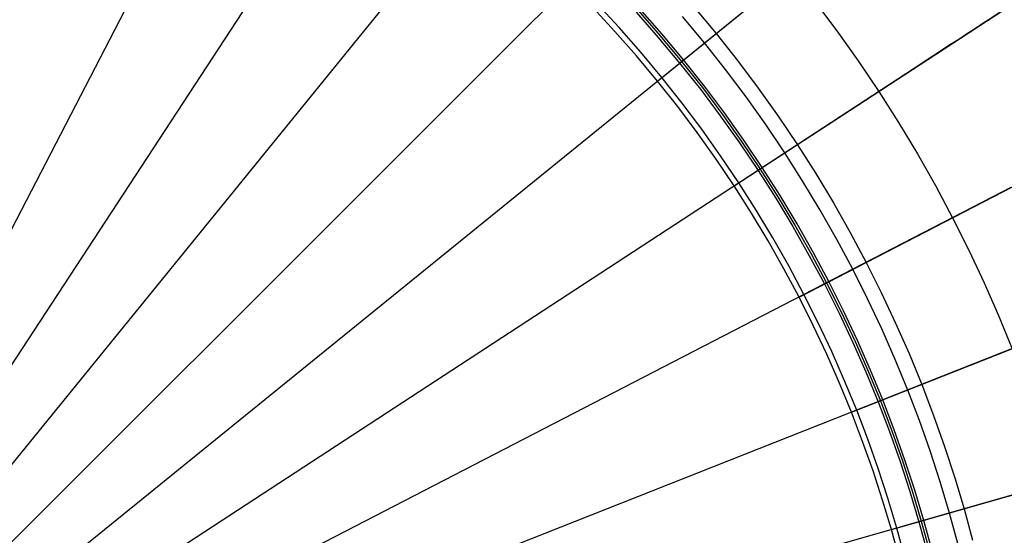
# Model space of a CAD drawing. Header units: millimetres. Extents: x -14 to 488, y -50 to 50.
# Tile 155 of 256: x 304 to 324, y 7 to 17. Entities that reach past the tile are written whole.
import ezdxf

# ---------------------------------------------------------------- set-up
doc = ezdxf.new("R2010")
doc.units = ezdxf.units.MM
doc.header["$MEASUREMENT"] = 0
doc.layers.add('Default', color=7, linetype='Continuous')

msp = doc.modelspace()

# ---------------------------------------------------------------- linework, layer by layer
at = {"layer": 'Default'}
for points in [[(319.998, 17.098), (320.431, 16.52), (320.848, 15.933), (321.249, 15.336), (321.634, 14.731), (322.002, 14.119), (322.353, 13.499), (322.687, 12.872), (323.003, 12.24), (323.303, 11.603), (323.585, 10.962), (323.85, 10.316)], [(319.998, 17.098), (320.431, 16.52), (320.848, 15.933), (321.249, 15.336), (321.634, 14.731), (322.002, 14.119), (322.353, 13.499), (322.687, 12.872), (323.003, 12.24), (323.303, 11.603), (323.585, 10.962), (323.85, 10.316)], [(321.654, 6.209), (321.497, 6.785), (321.325, 7.359), (321.137, 7.933), (320.935, 8.506), (320.717, 9.076), (320.484, 9.644), (320.236, 10.208), (319.973, 10.769), (319.694, 11.325), (319.4, 11.876), (319.091, 12.421), (318.768, 12.96), (318.429, 13.493), (318.077, 14.017), (317.71, 14.534), (317.329, 15.042), (316.934, 15.541), (316.526, 16.031), (316.105, 16.51), (315.672, 16.978)], [(316.556, 16.916), (316.987, 16.425), (317.405, 15.923), (317.809, 15.412), (318.199, 14.891), (318.575, 14.362), (318.937, 13.824), (319.283, 13.279), (319.615, 12.727), (319.931, 12.168), (320.232, 11.603), (320.518, 11.034), (320.788, 10.459), (321.042, 9.881), (321.281, 9.299), (321.504, 8.715), (321.711, 8.128), (321.903, 7.54), (322.079, 6.951), (322.24, 6.362)], [(322.288, 6.374), (322.126, 6.965), (321.95, 7.555), (321.758, 8.144), (321.55, 8.732), (321.326, 9.317), (321.087, 9.9), (320.832, 10.479), (320.562, 11.055), (320.276, 11.626), (319.974, 12.191), (319.657, 12.751), (319.325, 13.305), (318.978, 13.851), (318.615, 14.39), (318.239, 14.92), (317.848, 15.442), (317.443, 15.954), (317.024, 16.457), (316.592, 16.948)], [(317.646, 16.989), (318.078, 16.47), (318.496, 15.941), (318.9, 15.403), (319.289, 14.855), (319.663, 14.299), (320.021, 13.735), (320.364, 13.164), (320.692, 12.586), (321.003, 12.002), (321.298, 11.412), (321.578, 10.818), (321.841, 10.22), (322.088, 9.619), (322.318, 9.014), (322.533, 8.408), (322.731, 7.799), (322.914, 7.19), (323.08, 6.58)], [(316.519, 16.883), (316.949, 16.393), (317.366, 15.892), (317.77, 15.382), (318.159, 14.862), (318.535, 14.334), (318.895, 13.797), (319.241, 13.253), (319.572, 12.702), (319.888, 12.144), (320.189, 11.581), (320.474, 11.012), (320.743, 10.439), (320.997, 9.862), (321.235, 9.281), (321.458, 8.698), (321.665, 8.113), (321.856, 7.526), (322.032, 6.938), (322.193, 6.35)]]:
    msp.add_lwpolyline(points, dxfattribs=at)
at = {"layer": 'Default', "extrusion": (-0.630298, 0.776353, 0)}
for points in [[(-257.322, 111.312), (-257.319, 111.327), (-257.316, 111.342), (-257.312, 111.358), (-257.308, 111.373), (-257.303, 111.389), (-257.298, 111.404), (-257.293, 111.419), (-257.287, 111.435), (-257.281, 111.45), (-257.274, 111.466), (-257.267, 111.481), (-257.26, 111.496), (-257.252, 111.511), (-257.244, 111.526), (-257.235, 111.541), (-257.226, 111.556), (-257.216, 111.571), (-257.206, 111.585), (-257.196, 111.599), (-257.185, 111.613), (-257.174, 111.627), (-257.163, 111.641), (-257.151, 111.654), (-257.139, 111.667), (-257.126, 111.68), (-257.113, 111.692), (-257.1, 111.704), (-257.086, 111.716), (-257.072, 111.728), (-257.058, 111.739), (-257.043, 111.75), (-257.028, 111.76), (-257.013, 111.77), (-256.998, 111.78), (-256.982, 111.789), (-256.966, 111.798), (-256.95, 111.806), (-256.934, 111.814), (-256.918, 111.821), (-256.901, 111.829), (-256.885, 111.835), (-256.868, 111.841), (-256.851, 111.847), (-256.834, 111.852), (-256.817, 111.857), (-256.8, 111.861), (-256.783, 111.865), (-256.766, 111.869), (-256.749, 111.872), (-256.732, 111.875), (-256.715, 111.877), (-256.698, 111.878), (-256.681, 111.88), (-256.664, 111.881), (-256.647, 111.881), (-256.631, 111.881), (-256.614, 111.881), (-256.598, 111.88), (-256.582, 111.879), (-256.566, 111.878), (-256.55, 111.876), (-256.534, 111.874), (-256.519, 111.872), (-256.503, 111.869)], [(-255.848, 111.032), (-255.846, 111.047), (-255.843, 111.063), (-255.841, 111.079), (-255.84, 111.094), (-255.838, 111.11), (-255.837, 111.127), (-255.836, 111.143), (-255.836, 111.159), (-255.836, 111.176), (-255.837, 111.193), (-255.838, 111.209), (-255.839, 111.226), (-255.841, 111.243), (-255.843, 111.26), (-255.846, 111.277), (-255.849, 111.294), (-255.852, 111.311), (-255.856, 111.328), (-255.86, 111.345), (-255.865, 111.362), (-255.871, 111.379), (-255.876, 111.396), (-255.882, 111.413), (-255.889, 111.43), (-255.896, 111.446), (-255.904, 111.462), (-255.912, 111.479), (-255.92, 111.495), (-255.929, 111.51), (-255.938, 111.526), (-255.947, 111.541), (-255.957, 111.556), (-255.968, 111.571), (-255.979, 111.586), (-255.99, 111.6), (-256.001, 111.614), (-256.013, 111.628), (-256.025, 111.641), (-256.038, 111.654), (-256.05, 111.667), (-256.063, 111.679), (-256.077, 111.691), (-256.09, 111.702), (-256.104, 111.713), (-256.118, 111.724), (-256.132, 111.734), (-256.147, 111.744), (-256.161, 111.754), (-256.176, 111.763), (-256.191, 111.772), (-256.206, 111.78), (-256.221, 111.788), (-256.236, 111.795), (-256.252, 111.802), (-256.267, 111.809), (-256.282, 111.815), (-256.298, 111.821), (-256.313, 111.826), (-256.329, 111.831), (-256.344, 111.836), (-256.359, 111.84), (-256.375, 111.844), (-256.39, 111.847), (-256.405, 111.85)]]:
    msp.add_lwpolyline(points, dxfattribs=at)
at = {"layer": 'Default', "extrusion": (0.04396, -0.08502, 0.995409)}
msp.add_lwpolyline([(291.521, -121.075), (291.521, -119.414)], dxfattribs=at)
at = {"layer": 'Default', "extrusion": (-0.54721, 0.836996, 0)}
for points in [[(-275.381, 111.312), (-275.378, 111.327), (-275.374, 111.342), (-275.371, 111.358), (-275.366, 111.373), (-275.362, 111.389), (-275.357, 111.404), (-275.351, 111.419), (-275.346, 111.435), (-275.339, 111.45), (-275.333, 111.466), (-275.326, 111.481), (-275.318, 111.496), (-275.311, 111.511), (-275.302, 111.526), (-275.294, 111.541), (-275.285, 111.556), (-275.275, 111.571), (-275.265, 111.585), (-275.255, 111.599), (-275.244, 111.613), (-275.233, 111.627), (-275.221, 111.641), (-275.21, 111.654), (-275.197, 111.667), (-275.185, 111.68), (-275.172, 111.692), (-275.158, 111.704), (-275.145, 111.716), (-275.131, 111.728), (-275.116, 111.739), (-275.102, 111.75), (-275.087, 111.76), (-275.072, 111.77), (-275.057, 111.78), (-275.041, 111.789), (-275.025, 111.798), (-275.009, 111.806), (-274.993, 111.814), (-274.977, 111.821), (-274.96, 111.829), (-274.943, 111.835), (-274.927, 111.841), (-274.91, 111.847), (-274.893, 111.852), (-274.876, 111.857), (-274.859, 111.861), (-274.842, 111.865), (-274.825, 111.869), (-274.808, 111.872), (-274.791, 111.875), (-274.774, 111.877), (-274.757, 111.878), (-274.74, 111.88), (-274.723, 111.881), (-274.706, 111.881), (-274.69, 111.881), (-274.673, 111.881), (-274.657, 111.88), (-274.641, 111.879), (-274.625, 111.878), (-274.609, 111.876), (-274.593, 111.874), (-274.578, 111.872), (-274.562, 111.869)], [(-273.907, 111.032), (-273.905, 111.047), (-273.902, 111.063), (-273.9, 111.079), (-273.898, 111.094), (-273.897, 111.11), (-273.896, 111.127), (-273.895, 111.143), (-273.895, 111.159), (-273.895, 111.176), (-273.896, 111.193), (-273.897, 111.209), (-273.898, 111.226), (-273.9, 111.243), (-273.902, 111.26), (-273.904, 111.277), (-273.907, 111.294), (-273.911, 111.311), (-273.915, 111.328), (-273.919, 111.345), (-273.924, 111.362), (-273.929, 111.379), (-273.935, 111.396), (-273.941, 111.413), (-273.948, 111.43), (-273.955, 111.446), (-273.962, 111.462), (-273.97, 111.479), (-273.979, 111.495), (-273.987, 111.51), (-273.997, 111.526), (-274.006, 111.541), (-274.016, 111.556), (-274.027, 111.571), (-274.037, 111.586), (-274.049, 111.6), (-274.06, 111.614), (-274.072, 111.628), (-274.084, 111.641), (-274.096, 111.654), (-274.109, 111.667), (-274.122, 111.679), (-274.136, 111.691), (-274.149, 111.702), (-274.163, 111.713), (-274.177, 111.724), (-274.191, 111.734), (-274.206, 111.744), (-274.22, 111.754), (-274.235, 111.763), (-274.25, 111.772), (-274.265, 111.78), (-274.28, 111.788), (-274.295, 111.795), (-274.31, 111.802), (-274.326, 111.809), (-274.341, 111.815), (-274.357, 111.821), (-274.372, 111.826), (-274.387, 111.831), (-274.403, 111.836), (-274.418, 111.84), (-274.433, 111.844), (-274.449, 111.847), (-274.464, 111.85)]]:
    msp.add_lwpolyline(points, dxfattribs=at)
at = {"layer": 'Default', "extrusion": (0.052375, -0.080111, 0.995409)}
msp.add_lwpolyline([(271.062, -147.833), (271.062, -146.194)], dxfattribs=at)
at = {"layer": 'Default', "extrusion": (0.060327, -0.074307, 0.995409)}
msp.add_lwpolyline([(249.389, -173.226), (249.389, -171.6)], dxfattribs=at)
at = {"layer": 'Default', "extrusion": (-0.459295, 0.888284, 0)}
for points in [[(-290.654, 111.312), (-290.651, 111.327), (-290.648, 111.342), (-290.644, 111.358), (-290.64, 111.373), (-290.635, 111.389), (-290.63, 111.404), (-290.625, 111.419), (-290.619, 111.435), (-290.613, 111.45), (-290.606, 111.466), (-290.599, 111.481), (-290.592, 111.496), (-290.584, 111.511), (-290.576, 111.526), (-290.567, 111.541), (-290.558, 111.556), (-290.548, 111.571), (-290.538, 111.585), (-290.528, 111.599), (-290.517, 111.613), (-290.506, 111.627), (-290.495, 111.641), (-290.483, 111.654), (-290.471, 111.667), (-290.458, 111.68), (-290.445, 111.692), (-290.432, 111.704), (-290.418, 111.716), (-290.404, 111.728), (-290.39, 111.739), (-290.375, 111.75), (-290.36, 111.76), (-290.345, 111.77), (-290.33, 111.78), (-290.314, 111.789), (-290.298, 111.798), (-290.282, 111.806), (-290.266, 111.814), (-290.25, 111.821), (-290.233, 111.829), (-290.217, 111.835), (-290.2, 111.841), (-290.183, 111.847), (-290.166, 111.852), (-290.149, 111.857), (-290.132, 111.861), (-290.115, 111.865), (-290.098, 111.869), (-290.081, 111.872), (-290.064, 111.875), (-290.047, 111.877), (-290.03, 111.878), (-290.013, 111.88), (-289.996, 111.881), (-289.979, 111.881), (-289.963, 111.881), (-289.946, 111.881), (-289.93, 111.88), (-289.914, 111.879), (-289.898, 111.878), (-289.882, 111.876), (-289.866, 111.874), (-289.851, 111.872), (-289.836, 111.869)], [(-289.181, 111.032), (-289.178, 111.047), (-289.175, 111.063), (-289.173, 111.079), (-289.172, 111.094), (-289.17, 111.11), (-289.169, 111.127), (-289.169, 111.143), (-289.168, 111.159), (-289.168, 111.176), (-289.169, 111.193), (-289.17, 111.209), (-289.171, 111.226), (-289.173, 111.243), (-289.175, 111.26), (-289.178, 111.277), (-289.181, 111.294), (-289.184, 111.311), (-289.188, 111.328), (-289.193, 111.345), (-289.197, 111.362), (-289.203, 111.379), (-289.208, 111.396), (-289.215, 111.413), (-289.221, 111.43), (-289.228, 111.446), (-289.236, 111.462), (-289.244, 111.479), (-289.252, 111.495), (-289.261, 111.51), (-289.27, 111.526), (-289.28, 111.541), (-289.29, 111.556), (-289.3, 111.571), (-289.311, 111.586), (-289.322, 111.6), (-289.333, 111.614), (-289.345, 111.628), (-289.357, 111.641), (-289.37, 111.654), (-289.382, 111.667), (-289.395, 111.679), (-289.409, 111.691), (-289.422, 111.702), (-289.436, 111.713), (-289.45, 111.724), (-289.464, 111.734), (-289.479, 111.744), (-289.493, 111.754), (-289.508, 111.763), (-289.523, 111.772), (-289.538, 111.78), (-289.553, 111.788), (-289.568, 111.795), (-289.584, 111.802), (-289.599, 111.809), (-289.614, 111.815), (-289.63, 111.821), (-289.645, 111.826), (-289.661, 111.831), (-289.676, 111.836), (-289.691, 111.84), (-289.707, 111.844), (-289.722, 111.847), (-289.737, 111.85)]]:
    msp.add_lwpolyline(points, dxfattribs=at)
at = {"layer": 'Default', "extrusion": (0.067679, -0.067679, 0.995409)}
msp.add_lwpolyline([(226.502, -197.256), (226.502, -195.634)], dxfattribs=at)
at = {"layer": 'Default', "extrusion": (0.074307, -0.060327, 0.995409)}
msp.add_lwpolyline([(202.4, -219.921), (202.4, -218.295)], dxfattribs=at)
at = {"layer": 'Default', "extrusion": (-0.368095, 0.929788, 0)}
for points in [[(-303.014, 111.312), (-303.011, 111.327), (-303.007, 111.342), (-303.003, 111.358), (-302.999, 111.373), (-302.995, 111.389), (-302.99, 111.404), (-302.984, 111.419), (-302.979, 111.435), (-302.972, 111.45), (-302.966, 111.466), (-302.959, 111.481), (-302.951, 111.496), (-302.943, 111.511), (-302.935, 111.526), (-302.927, 111.541), (-302.917, 111.556), (-302.908, 111.571), (-302.898, 111.585), (-302.888, 111.599), (-302.877, 111.613), (-302.866, 111.627), (-302.854, 111.641), (-302.842, 111.654), (-302.83, 111.667), (-302.818, 111.68), (-302.805, 111.692), (-302.791, 111.704), (-302.778, 111.716), (-302.764, 111.728), (-302.749, 111.739), (-302.735, 111.75), (-302.72, 111.76), (-302.705, 111.77), (-302.689, 111.78), (-302.674, 111.789), (-302.658, 111.798), (-302.642, 111.806), (-302.626, 111.814), (-302.609, 111.821), (-302.593, 111.829), (-302.576, 111.835), (-302.559, 111.841), (-302.543, 111.847), (-302.526, 111.852), (-302.509, 111.857), (-302.492, 111.861), (-302.475, 111.865), (-302.458, 111.869), (-302.44, 111.872), (-302.423, 111.875), (-302.406, 111.877), (-302.389, 111.878), (-302.373, 111.88), (-302.356, 111.881), (-302.339, 111.881), (-302.322, 111.881), (-302.306, 111.881), (-302.29, 111.88), (-302.273, 111.879), (-302.257, 111.878), (-302.242, 111.876), (-302.226, 111.874), (-302.21, 111.872), (-302.195, 111.869)], [(-301.54, 111.032), (-301.537, 111.047), (-301.535, 111.063), (-301.533, 111.079), (-301.531, 111.094), (-301.53, 111.11), (-301.529, 111.127), (-301.528, 111.143), (-301.528, 111.159), (-301.528, 111.176), (-301.529, 111.193), (-301.529, 111.209), (-301.531, 111.226), (-301.533, 111.243), (-301.535, 111.26), (-301.537, 111.277), (-301.54, 111.294), (-301.544, 111.311), (-301.548, 111.328), (-301.552, 111.345), (-301.557, 111.362), (-301.562, 111.379), (-301.568, 111.396), (-301.574, 111.413), (-301.581, 111.43), (-301.588, 111.446), (-301.595, 111.462), (-301.603, 111.479), (-301.612, 111.495), (-301.62, 111.51), (-301.63, 111.526), (-301.639, 111.541), (-301.649, 111.556), (-301.66, 111.571), (-301.67, 111.586), (-301.681, 111.6), (-301.693, 111.614), (-301.705, 111.628), (-301.717, 111.641), (-301.729, 111.654), (-301.742, 111.667), (-301.755, 111.679), (-301.768, 111.691), (-301.782, 111.702), (-301.796, 111.713), (-301.81, 111.724), (-301.824, 111.734), (-301.838, 111.744), (-301.853, 111.754), (-301.868, 111.763), (-301.883, 111.772), (-301.898, 111.78), (-301.913, 111.788), (-301.928, 111.795), (-301.943, 111.802), (-301.959, 111.809), (-301.974, 111.815), (-301.989, 111.821), (-302.005, 111.826), (-302.02, 111.831), (-302.036, 111.836), (-302.051, 111.84), (-302.066, 111.844), (-302.082, 111.847), (-302.097, 111.85)]]:
    msp.add_lwpolyline(points, dxfattribs=at)
at = {"layer": 'Default', "extrusion": (0.080111, -0.052375, 0.995409)}
msp.add_lwpolyline([(177.084, -241.222), (177.084, -239.583)], dxfattribs=at)
at = {"layer": 'Default', "extrusion": (0.08502, -0.04396, 0.995409)}
msp.add_lwpolyline([(150.553, -261.159), (150.553, -259.498)], dxfattribs=at)
at = {"layer": 'Default', "extrusion": (-0.275158, 0.961399, 0)}
for points in [[(-312.427, 111.312), (-312.424, 111.327), (-312.421, 111.342), (-312.417, 111.358), (-312.413, 111.373), (-312.408, 111.389), (-312.403, 111.404), (-312.398, 111.419), (-312.392, 111.435), (-312.386, 111.45), (-312.379, 111.466), (-312.372, 111.481), (-312.365, 111.496), (-312.357, 111.511), (-312.349, 111.526), (-312.34, 111.541), (-312.331, 111.556), (-312.321, 111.571), (-312.311, 111.585), (-312.301, 111.599), (-312.29, 111.613), (-312.279, 111.627), (-312.268, 111.641), (-312.256, 111.654), (-312.244, 111.667), (-312.231, 111.68), (-312.218, 111.692), (-312.205, 111.704), (-312.191, 111.716), (-312.177, 111.728), (-312.163, 111.739), (-312.148, 111.75), (-312.133, 111.76), (-312.118, 111.77), (-312.103, 111.78), (-312.087, 111.789), (-312.071, 111.798), (-312.055, 111.806), (-312.039, 111.814), (-312.023, 111.821), (-312.006, 111.829), (-311.99, 111.835), (-311.973, 111.841), (-311.956, 111.847), (-311.939, 111.852), (-311.922, 111.857), (-311.905, 111.861), (-311.888, 111.865), (-311.871, 111.869), (-311.854, 111.872), (-311.837, 111.875), (-311.82, 111.877), (-311.803, 111.878), (-311.786, 111.88), (-311.769, 111.881), (-311.752, 111.881), (-311.736, 111.881), (-311.719, 111.881), (-311.703, 111.88), (-311.687, 111.879), (-311.671, 111.878), (-311.655, 111.876), (-311.639, 111.874), (-311.624, 111.872), (-311.609, 111.869)], [(-310.954, 111.032), (-310.951, 111.047), (-310.948, 111.063), (-310.946, 111.079), (-310.945, 111.094), (-310.943, 111.11), (-310.942, 111.127), (-310.942, 111.143), (-310.941, 111.159), (-310.941, 111.176), (-310.942, 111.193), (-310.943, 111.209), (-310.944, 111.226), (-310.946, 111.243), (-310.948, 111.26), (-310.951, 111.277), (-310.954, 111.294), (-310.957, 111.311), (-310.961, 111.328), (-310.966, 111.345), (-310.97, 111.362), (-310.976, 111.379), (-310.981, 111.396), (-310.988, 111.413), (-310.994, 111.43), (-311.001, 111.446), (-311.009, 111.462), (-311.017, 111.479), (-311.025, 111.495), (-311.034, 111.51), (-311.043, 111.526), (-311.053, 111.541), (-311.063, 111.556), (-311.073, 111.571), (-311.084, 111.586), (-311.095, 111.6), (-311.106, 111.614), (-311.118, 111.628), (-311.13, 111.641), (-311.143, 111.654), (-311.155, 111.667), (-311.168, 111.679), (-311.182, 111.691), (-311.195, 111.702), (-311.209, 111.713), (-311.223, 111.724), (-311.237, 111.734), (-311.252, 111.744), (-311.266, 111.754), (-311.281, 111.763), (-311.296, 111.772), (-311.311, 111.78), (-311.326, 111.788), (-311.341, 111.795), (-311.357, 111.802), (-311.372, 111.809), (-311.387, 111.815), (-311.403, 111.821), (-311.418, 111.826), (-311.434, 111.831), (-311.449, 111.836), (-311.464, 111.84), (-311.48, 111.844), (-311.495, 111.847), (-311.51, 111.85)]]:
    msp.add_lwpolyline(points, dxfattribs=at)
at = {"layer": 'Default'}
for points in [[(310.868, 25.291, 1.506), (297.791, 0, 1.5)], [(313.371, 23.831, 1.506), (297.791, 0, 1.5)], [(315.737, 22.104, 1.506), (297.791, 0, 1.5)], [(316.934, 15.541, 111.032), (320.575, 18.498, 84.245), (321.795, 19.488, 73.662), (322.691, 20.215, 64.694), (323.326, 20.731, 57.071), (323.748, 21.073, 50.699)], [(317.924, 20.133, 1.506), (297.791, 0, 1.5)], [(319.896, 17.946, 1.506), (297.791, 0, 1.5)], [(318.429, 13.493, 111.032), (322.355, 16.059, 84.245), (323.67, 16.919, 73.662), (324.636, 17.551, 64.694)], [(323.808, 17.009, 1.88), (323.676, 16.923, 1.836), (323.541, 16.835, 1.794), (323.402, 16.744, 1.755), (323.259, 16.65, 1.718), (323.113, 16.554, 1.684), (322.962, 16.456, 1.653), (322.808, 16.355, 1.625), (322.65, 16.252, 1.599), (322.323, 16.038, 1.556), (321.98, 15.814, 1.525), (321.622, 15.58, 1.506), (297.791, 0, 1.5)], [(321.758, 6.243, 111.556), (321.602, 6.815, 111.556), (321.427, 7.397, 111.556), (321.238, 7.975, 111.556), (321.036, 8.548, 111.556), (320.819, 9.116, 111.556), (320.583, 9.69, 111.556), (320.333, 10.259, 111.556), (320.069, 10.82, 111.556), (319.791, 11.375, 111.556), (319.494, 11.931, 111.556), (319.183, 12.48, 111.556), (318.859, 13.02, 111.556), (318.521, 13.552, 111.556), (318.165, 14.081, 111.556), (317.796, 14.601, 111.556), (317.414, 15.11, 111.556), (317.019, 15.61, 111.556), (316.609, 16.102, 111.556), (316.186, 16.583, 111.556), (315.751, 17.054, 111.556)], [(322.794, 6.513, 111.76), (322.631, 7.109, 111.76), (322.449, 7.717, 111.76), (322.252, 8.32, 111.76), (322.041, 8.918, 111.76), (321.814, 9.51, 111.76), (321.568, 10.109, 111.76), (321.308, 10.702, 111.76), (321.032, 11.288, 111.76), (320.742, 11.867, 111.76), (320.432, 12.447, 111.76), (320.108, 13.019, 111.76), (319.77, 13.583, 111.76), (319.417, 14.138, 111.76), (319.046, 14.69, 111.76), (318.661, 15.232, 111.76), (318.262, 15.764, 111.76), (317.85, 16.285, 111.76), (317.422, 16.798, 111.76)], [(323.826, 13.461, 1.556), (323.462, 13.273, 1.525), (323.082, 13.077, 1.506), (297.791, 0, 1.5)], [(319.694, 11.325, 111.032), (323.86, 13.479, 84.245)], [(320.717, 9.076, 111.032), (325.078, 10.803, 84.245)], [(324.264, 10.48, 1.506), (297.791, 0, 1.5)], [(321.497, 6.785, 111.032), (326.006, 8.075, 84.245)], [(325.164, 7.834, 1.506), (297.791, 0, 1.5)]]:
    msp.add_polyline3d(points, dxfattribs=at)

doc.saveas('drawing.dxf')
